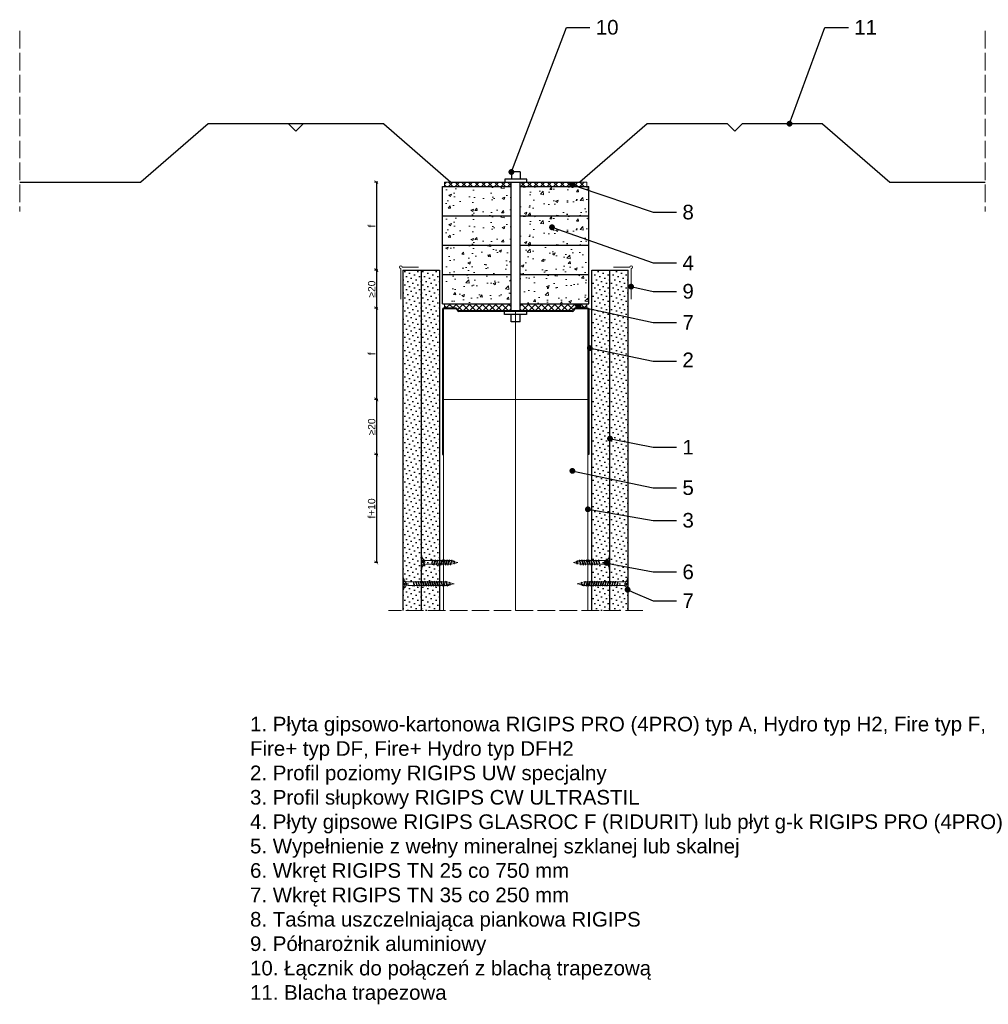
# Model space of a CAD drawing. Header units: millimetres. Extents: x 274 to 1719, y 2975 to 3712.
# Tile 5 of 5: x 1057 to 1719, y 3025 to 3698. Entities that reach past the tile are written whole.
import ezdxf
from ezdxf import colors
from ezdxf.entities.mleader import LeaderData, LeaderLine
from ezdxf.math import Vec2, Vec3

# ---------------------------------------------------------------- set-up
doc = ezdxf.new("R2010")
doc.units = ezdxf.units.MM
doc.linetypes.add('ACAD_ISO02W100', pattern=[15, 12, -3])
for name, color, linetype, lineweight in [('_ISOVER WELNA', 7, 'BATTING', 9), ('_RIGIPS AKCESORIA', 7, 'Continuous', 18), ('_RIGIPS G-K', 7, 'Continuous', 25), ('_RIGIPS PROFIL', 7, 'Continuous', 18), ('KRESKOWANIE', 7, 'Continuous', 9), ('OPISY', 7, 'Continuous', 9), ('PRZERYWANA', 7, 'ACAD_ISO02W100', 9), ('WYMIARY', 7, 'Continuous', 25)]:
    doc.layers.add(name, color=color, linetype=linetype, lineweight=lineweight)
doc.styles.get("Standard").update_dxf_attribs({"font": 'arial.ttf'})
doc.linetypes.add('BATTING', pattern='A,0.00254,-2.54,[134,ltypeshp.shx,S=2.54,R=0,X=-2.54,Y=0],-5.08,[134,ltypeshp.shx,S=2.54,R=180,X=2.54,Y=0],-2.54', length=10.16254)
doc.dimstyles.new('ISO-25', dxfattribs={"dimtxt": 5, "dimasz": 2.5, "dimexe": 1.25, "dimexo": 0.625, "dimtad": 1, "dimtxsty": 'Standard', "dimblk": 'ARCHTICK', "dimcen": 2.5, "dimadec": 0, "dimazin": 0, "dimtfac": 1, "dimtmove": 0, "dimatfit": 3, "dimfxl": 1, "dimfxlon": 1, "dimarcsym": 0})

# ---------------------------------------------------------------- blocks, each defined once
blk = doc.blocks.new('TN 25')
at = {"layer": '_RIGIPS AKCESORIA'}
for p, q in [((0, -0.84), (0, 7.16)), ((0, 7.16), (0.46, 7.16)), ((0.46, 7.16), (0.46, 4.78)), ((0.46, 4.78), (0, 4.78)), ((0, 3.5), (1.77, 3.5)), ((0, 2.83), (1.77, 2.83)), ((0.46, 1.64), (0, 1.64)), ((0.46, -0.84), (0.46, 1.64)), ((1.77, 3.5), (1.77, 4.2)), ((1.77, 2.83), (1.77, 2.18)), ((3.02, 4.46), (8.47, 4.46)), ((7.49, 2.01), (3.55, 2.01)), ((7.12, 4.46), (7.12, 3.18)), ((8.03, 2.01), (7.12, 4.46)), ((7.12, 3.18), (7.65, 1.53)), ((7.65, 1.53), (8.03, 2.01)), ((9.41, 2.01), (8.03, 2.01)), ((8.47, 4.46), (8.79, 5)), ((9.61, 1.51), (8.47, 4.46)), ((8.79, 5), (9.93, 2.01)), ((9, 4.46), (10.1, 4.46)), ((9.93, 2.01), (9.61, 1.51)), ((11.04, 2.01), (9.93, 2.01)), ((10.1, 4.46), (10.41, 5)), ((11.23, 1.51), (10.1, 4.46)), ((10.41, 5), (11.56, 2.01)), ((10.62, 4.46), (11.67, 4.46)), ((11.56, 2.01), (11.23, 1.51)), ((12.61, 2.01), (11.56, 2.01)), ((11.67, 4.46), (11.99, 5)), ((12.81, 1.51), (11.67, 4.46)), ((11.99, 5), (13.14, 2.01)), ((12.2, 4.46), (13.21, 4.46)), ((13.14, 2.01), (12.81, 1.51)), ((14.15, 2.01), (13.14, 2.01)), ((13.21, 4.46), (13.52, 5)), ((14.34, 1.51), (13.21, 4.46)), ((13.52, 5), (14.67, 2.01)), ((13.73, 4.46), (14.8, 4.46)), ((14.67, 2.01), (14.34, 1.51)), ((15.74, 2.01), (14.67, 2.01)), ((14.8, 4.46), (15.12, 5)), ((15.94, 1.51), (14.8, 4.46)), ((15.12, 5), (16.26, 2.01)), ((15.33, 4.46), (16.42, 4.46)), ((16.26, 2.01), (15.94, 1.51)), ((17.36, 2.01), (16.26, 2.01)), ((16.42, 4.46), (16.73, 5)), ((17.55, 1.51), (16.42, 4.46)), ((16.73, 5), (17.88, 2.01)), ((16.94, 4.46), (17.99, 4.46)), ((17.88, 2.01), (17.55, 1.51)), ((18.93, 2.01), (17.88, 2.01)), ((17.99, 4.46), (18.31, 5)), ((19.13, 1.51), (17.99, 4.46)), ((18.31, 5), (19.45, 2.01)), ((18.52, 4.46), (19.68, 4.46)), ((19.45, 2.01), (19.13, 1.51)), ((19.45, 2.01), (20.62, 2.01)), ((19.68, 4.46), (20, 5)), ((20.82, 1.51), (19.68, 4.46)), ((20, 5), (21.14, 2.01)), ((20.21, 4.46), (20.7, 4.46)), ((20.7, 4.46), (22.28, 3.98)), ((21.14, 2.01), (20.82, 1.51)), ((21.14, 2.01), (21.81, 2.12)), ((21.85, 1.83), (21.67, 3.28)), ((21.67, 3.28), (22.14, 2.4)), ((22.14, 2.4), (21.85, 1.83)), ((22.7, 2.36), (22.14, 2.4)), ((22.28, 3.98), (22.56, 4.37)), ((22.7, 2.36), (22.28, 3.98)), ((22.56, 4.37), (23.03, 2.71)), ((23.03, 2.71), (22.7, 2.36)), ((22.71, 3.85), (25, 3.24)), ((25, 3.24), (23.03, 2.71)), ((0, -0.84), (0.46, -0.84))]:
    blk.add_line(p, q, dxfattribs=at)
for centre, major_axis, ratio, start_param, end_param in [((3.09, 7.67), (0.17, 3.2), 0.826134, 1.773653, 3.180586), ((-0.04, 0.9), (0, 3.93), 0.848176, -0.720942, -0.151112), ((3.37, -1.57), (0.28, 3.57), 0.832181, 0.035984, 1.430787), ((-2.73, 15.91), (0, 14.76), 0.848176, 3.399396, 3.475072), ((0.59, 4.62), (0, 2.81), 0.848176, 3.475072, 3.862535), ((1.66, 3.18), (0, 0.895), 0.848176, -1.552777, -0.720942), ((1.66, 3.18), (0, 0.895), 0.848176, 3.862535, 4.730408)]:
    blk.add_ellipse(centre, major_axis=major_axis, ratio=ratio, start_param=start_param, end_param=end_param, dxfattribs=at)
blk = doc.blocks.new('_Dot')
at = {"color": 0, "linetype": 'ByBlock', "lineweight": -2}
blk.add_line((-0.5, 0), (-1, 0), dxfattribs=at)
at = {"color": 0, "linetype": 'ByBlock', "const_width": 0.5}
blk.add_lwpolyline([(-0.25, 0, 1), (0.25, 0, 1)], format="xyb", close=True, dxfattribs=at)
blk = doc.blocks.new('_ArchTick')
at = {"color": 0, "linetype": 'ByBlock', "const_width": 0.15}
blk.add_lwpolyline([(-0.5, -0.5), (0.5, 0.5)], dxfattribs=at)
blk = doc.blocks.new('*D32')
at = {"layer": 'Defpoints', "color": 0, "transparency": 16777216}
for p in [(1346.31, 3587.07), (1301.1, 3527.07), (1344.31, 3527.07)]:
    blk.add_point(p, dxfattribs=at)
at = {"layer": 'WYMIARY', "color": 0, "lineweight": -2, "transparency": 16777216}
for p, q in [((1302.1, 3587.07), (1299.85, 3587.07)), ((1301.1, 3587.07), (1301.1, 3527.07)), ((1302.1, 3527.07), (1299.85, 3527.07))]:
    blk.add_line(p, q, dxfattribs=at)
at = {"layer": 'WYMIARY', "color": 0, "lineweight": -2, "transparency": 16777216, "xscale": 2.5, "yscale": 2.5, "zscale": 2.5}
for p, rotation in [((1301.1, 3587.07), 90), ((1301.1, 3527.07), 270)]:
    blk.add_blockref('_ArchTick', p, dxfattribs=dict(at, rotation=rotation))
at = {"layer": 'WYMIARY', "color": 0, "transparency": 16777216, "insert": (1297.94, 3557.07), "char_height": 5, "attachment_point": 5, "rotation": 90}
blk.add_mtext('f', dxfattribs=at)
blk = doc.blocks.new('*D33')
at = {"layer": 'Defpoints', "color": 0, "transparency": 16777216}
for p in [(1344.91, 3527.07), (1301.1, 3501.07), (1347.11, 3501.07)]:
    blk.add_point(p, dxfattribs=at)
at = {"layer": 'WYMIARY', "color": 0, "lineweight": -2, "transparency": 16777216}
for p, q in [((1302.1, 3527.07), (1299.85, 3527.07)), ((1301.1, 3527.07), (1301.1, 3501.07)), ((1302.1, 3501.07), (1299.85, 3501.07))]:
    blk.add_line(p, q, dxfattribs=at)
at = {"layer": 'WYMIARY', "color": 0, "lineweight": -2, "transparency": 16777216, "xscale": 2.5, "yscale": 2.5, "zscale": 2.5}
for p, rotation in [((1301.1, 3527.07), 90), ((1301.1, 3501.07), 270)]:
    blk.add_blockref('_ArchTick', p, dxfattribs=dict(at, rotation=rotation))
at = {"layer": 'WYMIARY', "color": 0, "transparency": 16777216, "insert": (1297.93, 3514.07), "char_height": 5, "attachment_point": 5, "rotation": 90}
blk.add_mtext('≥20', dxfattribs=at)
blk = doc.blocks.new('*D34')
at = {"layer": 'Defpoints', "color": 0, "transparency": 16777216}
for p in [(1346.91, 3401.07), (1301.1, 3327.28), (1356.81, 3327.28)]:
    blk.add_point(p, dxfattribs=at)
at = {"layer": 'WYMIARY', "color": 0, "lineweight": -2, "transparency": 16777216}
for p, q in [((1302.1, 3401.07), (1299.85, 3401.07)), ((1301.1, 3401.07), (1301.1, 3327.28)), ((1302.1, 3327.28), (1299.85, 3327.28))]:
    blk.add_line(p, q, dxfattribs=at)
at = {"layer": 'WYMIARY', "color": 0, "lineweight": -2, "transparency": 16777216, "xscale": 2.5, "yscale": 2.5, "zscale": 2.5}
for p, rotation in [((1301.1, 3401.07), 90), ((1301.1, 3327.28), 270)]:
    blk.add_blockref('_ArchTick', p, dxfattribs=dict(at, rotation=rotation))
at = {"layer": 'WYMIARY', "color": 0, "transparency": 16777216, "insert": (1297.89, 3364.18), "char_height": 5, "attachment_point": 5, "rotation": 90}
blk.add_mtext('f+10', dxfattribs=at)
blk = doc.blocks.new('*D35')
at = {"layer": 'Defpoints', "color": 0, "transparency": 16777216}
for p in [(1346.31, 3501.07), (1301.1, 3438.72), (1346.91, 3438.72)]:
    blk.add_point(p, dxfattribs=at)
at = {"layer": 'WYMIARY', "color": 0, "lineweight": -2, "transparency": 16777216}
for p, q in [((1302.1, 3501.07), (1299.85, 3501.07)), ((1301.1, 3501.07), (1301.1, 3438.72)), ((1302.1, 3438.72), (1299.85, 3438.72))]:
    blk.add_line(p, q, dxfattribs=at)
at = {"layer": 'WYMIARY', "color": 0, "lineweight": -2, "transparency": 16777216, "xscale": 2.5, "yscale": 2.5, "zscale": 2.5}
for p, rotation in [((1301.1, 3501.07), 90), ((1301.1, 3438.72), 270)]:
    blk.add_blockref('_ArchTick', p, dxfattribs=dict(at, rotation=rotation))
at = {"layer": 'WYMIARY', "color": 0, "transparency": 16777216, "insert": (1297.94, 3469.89), "char_height": 5, "attachment_point": 5, "rotation": 90}
blk.add_mtext('f', dxfattribs=at)
blk = doc.blocks.new('*D36')
at = {"layer": 'Defpoints', "color": 0, "transparency": 16777216}
for p in [(1344.91, 3438.72), (1301.1, 3401.07), (1346.59, 3401.07)]:
    blk.add_point(p, dxfattribs=at)
at = {"layer": 'WYMIARY', "color": 0, "lineweight": -2, "transparency": 16777216}
for p, q in [((1302.1, 3438.72), (1299.85, 3438.72)), ((1301.1, 3438.72), (1301.1, 3401.07)), ((1302.1, 3401.07), (1299.85, 3401.07))]:
    blk.add_line(p, q, dxfattribs=at)
at = {"layer": 'WYMIARY', "color": 0, "lineweight": -2, "transparency": 16777216, "xscale": 2.5, "yscale": 2.5, "zscale": 2.5}
for p, rotation in [((1301.1, 3438.72), 90), ((1301.1, 3401.07), 270)]:
    blk.add_blockref('_ArchTick', p, dxfattribs=dict(at, rotation=rotation))
at = {"layer": 'WYMIARY', "color": 0, "transparency": 16777216, "insert": (1297.93, 3419.89), "char_height": 5, "attachment_point": 5, "rotation": 90}
blk.add_mtext('≥20', dxfattribs=at)
blk = doc.blocks.new('polnaroznik')
at = {"layer": '_RIGIPS AKCESORIA'}
for p, q in [((429.5, 44.15), (429.5, 55.15)), ((430.5, 56.15), (451.5, 56.15))]:
    blk.add_line(p, q, dxfattribs=at)
blk.add_arc((429.5, 56.15), 1, 0, 270, dxfattribs=at)
blk = doc.blocks.new('TN 35')
at = {"layer": '_RIGIPS AKCESORIA'}
for p, q in [((0, -0.84), (0, 7.16)), ((0, 7.16), (0.46, 7.16)), ((0.46, 7.16), (0.46, 4.78)), ((0.46, 4.78), (0, 4.78)), ((0, 3.5), (1.77, 3.5)), ((0, 2.83), (1.77, 2.83)), ((0.46, 1.64), (0, 1.64)), ((0.46, -0.84), (0.46, 1.64)), ((1.77, 3.5), (1.77, 4.2)), ((1.77, 2.83), (1.77, 2.18)), ((3.02, 4.46), (8.47, 4.46)), ((7.49, 2.01), (3.55, 2.01)), ((7.12, 4.46), (7.12, 3.18)), ((8.03, 2.01), (7.12, 4.46)), ((7.12, 3.18), (7.65, 1.53)), ((7.65, 1.53), (8.03, 2.01)), ((9.41, 2.01), (8.03, 2.01)), ((8.47, 4.46), (8.79, 5)), ((9.61, 1.51), (8.47, 4.46)), ((8.79, 5), (9.93, 2.01)), ((9, 4.46), (10.1, 4.46)), ((9.93, 2.01), (9.61, 1.51)), ((11.04, 2.01), (9.93, 2.01)), ((10.1, 4.46), (10.41, 5)), ((11.23, 1.51), (10.1, 4.46)), ((10.41, 5), (11.56, 2.01)), ((10.62, 4.46), (11.67, 4.46)), ((11.56, 2.01), (11.23, 1.51)), ((12.61, 2.01), (11.56, 2.01)), ((11.67, 4.46), (11.99, 5)), ((12.81, 1.51), (11.67, 4.46)), ((11.99, 5), (13.14, 2.01)), ((12.2, 4.46), (13.21, 4.46)), ((13.14, 2.01), (12.81, 1.51)), ((14.15, 2.01), (13.14, 2.01)), ((13.21, 4.46), (13.52, 5)), ((14.34, 1.51), (13.21, 4.46)), ((13.52, 5), (14.67, 2.01)), ((13.73, 4.46), (14.8, 4.46)), ((14.67, 2.01), (14.34, 1.51)), ((15.74, 2.01), (14.67, 2.01)), ((14.8, 4.46), (15.12, 5)), ((15.94, 1.51), (14.8, 4.46)), ((15.12, 5), (16.26, 2.01)), ((15.33, 4.46), (16.42, 4.46)), ((16.26, 2.01), (15.94, 1.51)), ((17.36, 2.01), (16.26, 2.01)), ((16.42, 4.46), (16.73, 5)), ((17.55, 1.51), (16.42, 4.46)), ((16.73, 5), (17.88, 2.01)), ((16.94, 4.46), (17.99, 4.46)), ((17.88, 2.01), (17.55, 1.51)), ((18.93, 2.01), (17.84, 2.01)), ((17.99, 4.46), (18.31, 5)), ((19.13, 1.51), (17.99, 4.46)), ((18.31, 5), (19.45, 2.01)), ((18.52, 4.46), (19.57, 4.46)), ((19.45, 2.01), (19.13, 1.51)), ((20.51, 2.01), (19.41, 2.01)), ((19.57, 4.46), (19.88, 5)), ((20.7, 1.51), (19.57, 4.46)), ((19.88, 5), (21.03, 2.01)), ((20.09, 4.46), (21.14, 4.46)), ((21.03, 2.01), (20.7, 1.51)), ((22.08, 2.01), (20.99, 2.01)), ((21.14, 4.46), (21.46, 5)), ((22.28, 1.51), (21.14, 4.46)), ((21.46, 5), (22.6, 2.01)), ((21.67, 4.46), (22.72, 4.46)), ((22.6, 2.01), (22.28, 1.51)), ((23.66, 2.01), (22.56, 2.01)), ((22.72, 4.46), (23.03, 5)), ((23.85, 1.51), (22.72, 4.46)), ((23.03, 5), (24.18, 2.01)), ((23.24, 4.46), (24.29, 4.46)), ((24.18, 2.01), (23.85, 1.51)), ((25.23, 2.01), (24.14, 2.01)), ((24.29, 4.46), (24.61, 5)), ((25.43, 1.51), (24.29, 4.46)), ((24.61, 5), (25.75, 2.01)), ((24.81, 4.46), (25.87, 4.46)), ((25.75, 2.01), (25.43, 1.51)), ((26.81, 2.01), (25.71, 2.01)), ((25.87, 4.46), (26.18, 5)), ((27, 1.51), (25.87, 4.46)), ((26.18, 5), (27.33, 2.01)), ((26.39, 4.46), (27.44, 4.46)), ((27.33, 2.01), (27, 1.51)), ((28.38, 2.01), (27.33, 2.01)), ((27.44, 4.46), (27.76, 5)), ((28.58, 1.51), (27.44, 4.46)), ((27.76, 5), (28.9, 2.01)), ((27.96, 4.46), (29.13, 4.46)), ((28.9, 2.01), (28.58, 1.51)), ((28.9, 2.01), (30.07, 2.01)), ((29.13, 4.46), (29.45, 5)), ((30.27, 1.51), (29.13, 4.46)), ((29.45, 5), (30.59, 2.01)), ((29.65, 4.46), (30.15, 4.46)), ((30.15, 4.46), (31.73, 3.98)), ((30.59, 2.01), (30.27, 1.51)), ((30.59, 2.01), (31.26, 2.12)), ((31.3, 1.83), (31.12, 3.28)), ((31.12, 3.28), (31.59, 2.4)), ((31.59, 2.4), (31.3, 1.83)), ((32.15, 2.36), (31.59, 2.4)), ((31.73, 3.98), (32.01, 4.37)), ((32.15, 2.36), (31.73, 3.98)), ((32.01, 4.37), (32.48, 2.71)), ((32.48, 2.71), (32.15, 2.36)), ((32.16, 3.85), (35, 3.24)), ((35, 3.24), (32.48, 2.71)), ((0, -0.84), (0.46, -0.84))]:
    blk.add_line(p, q, dxfattribs=at)
for centre, major_axis, ratio, start_param, end_param in [((3.09, 7.67), (0.17, 3.2), 0.826134, 1.773653, 3.180586), ((-0.04, 0.9), (0, 3.93), 0.848176, -0.720942, -0.151112), ((3.37, -1.57), (0.28, 3.57), 0.832181, 0.035984, 1.430787), ((-2.73, 15.91), (0, 14.76), 0.848176, 3.399396, 3.475072), ((0.59, 4.62), (0, 2.81), 0.848176, 3.475072, 3.862535), ((1.66, 3.18), (0, 0.895), 0.848176, -1.552777, -0.720942), ((1.66, 3.18), (0, 0.895), 0.848176, 3.862535, 4.730408)]:
    blk.add_ellipse(centre, major_axis=major_axis, ratio=ratio, start_param=start_param, end_param=end_param, dxfattribs=at)

msp = doc.modelspace()

# ---------------------------------------------------------------- hatches: boundary and pattern name
at = {"layer": '_RIGIPS G-K'}
h = msp.add_hatch(dxfattribs=at)
h.set_pattern_fill('DOTS', color=256, scale=2, angle=225, style=0)
h.set_pattern_definition([(225, (-1546.463, 2518.0016), (1.122532, -3.367596), [0, -3.175])])
h.paths.add_polyline_path([(1331.812, 3527.069), (1319.312, 3527.069), (1319.312, 3294.366), (1331.812, 3294.366)])
h = msp.add_hatch(dxfattribs=at)
h.set_pattern_fill('DOTS', color=256, scale=2, angle=225, style=0)
h.set_pattern_definition([(225, (-1533.963, 2518.0016), (1.122532, -3.367596), [0, -3.175])])
h.paths.add_polyline_path([(1344.312, 3527.069), (1331.812, 3527.069), (1331.812, 3294.366), (1344.312, 3294.366)])
h = msp.add_hatch(dxfattribs=at)
h.set_pattern_fill('DOTS', color=256, scale=2, angle=225, style=0)
h.set_pattern_definition([(225, (-1530.963, 2518.0016), (1.122532, -3.367596), [0, -3.175])])
h.paths.add_polyline_path([(1460.812, 3527.069), (1448.312, 3527.069), (1448.312, 3294.366), (1460.812, 3294.366)])
h = msp.add_hatch(dxfattribs=at)
h.set_pattern_fill('DOTS', color=256, scale=2, angle=225, style=0)
h.set_pattern_definition([(225, (-1518.463, 2518.0016), (1.122532, -3.367596), [0, -3.175])])
h.paths.add_polyline_path([(1473.312, 3527.069), (1460.812, 3527.069), (1460.812, 3294.366), (1473.312, 3294.366)])
at = {"layer": 'KRESKOWANIE'}
h = msp.add_hatch(dxfattribs=at)
h.set_pattern_fill('ANSI37', color=256, angle=270, style=0)
h.set_pattern_definition([(315, (-1193.963, 2269.9406), (2.245064, 2.245064), []), (45, (-1193.963, 2269.9406), (-2.245064, 2.245064), [])])
h.paths.add_polyline_path([(1399.312, 3587.069), (1399.312, 3584.069), (1444.912, 3584.069), (1444.912, 3587.069)])
h.paths.add_polyline_path([(1393.312, 3584.069), (1393.312, 3587.069), (1347.712, 3587.069), (1347.712, 3584.069)])
h = msp.add_hatch(dxfattribs=at)
h.set_pattern_fill('AR-CONC', color=256, scale=0.1, style=0)
h.set_pattern_definition([(50, (-1532.463, 2581.002), (18.21847, -1.59391), [1.905, -20.955]), (355, (-1532.463, 2581.002), (-3.52434, 19.10568), [1.524, -16.76406]), (100.45144, (-1530.945, 2580.869), (14.69412, 17.51178), [1.619, -17.80902]), (46.1842, (-1532.463, 2586.082), (27.1079, -4.20423), [2.8575, -31.4325]), (96.6356, (-1530.204, 2585.73), (23.74041, 24.74261), [2.4285, -26.71356]), (351.1842, (-1532.463, 2586.082), (23.74041, 24.7426), [2.286, -25.14597]), (21, (-1529.923, 2584.812), (15.16144, -10.22652), [1.905, -20.955]), (326, (-1529.923, 2584.812), (6.1802, 18.4188), [1.524, -16.764]), (71.45144, (-1528.66, 2583.96), (21.34164, 8.19228), [1.619, -17.80899]), (37.5, (-1532.463, 2581.0016), (0.30886, 8.455504), [0, -16.5608, 0, -17.018, 0, -16.8275]), (7.5, (-1532.463, 2581.002), (6.681966, 10.018057), [0, -9.7028, 0, -16.1798, 0, -6.4135]), (327.5, (-1538.127, 2581.0016), (13.55906, -0.572874), [0, -6.35, 0, -19.812, 0, -26.289]), (317.5, (-1540.667, 2581.002), (14.81292, 2.54265), [0, -8.255, 0, -13.1572, 0, -18.669])])
h.paths.add_polyline_path([(1393.312, 3564.069), (1393.312, 3584.069), (1346.312, 3584.069), (1346.312, 3564.069)])
h.paths.add_polyline_path([(1399.312, 3584.069), (1399.312, 3564.069), (1446.312, 3564.069), (1446.312, 3584.069)])
h = msp.add_hatch(dxfattribs=at)
h.set_pattern_fill('AR-CONC', color=256, scale=0.1, style=0)
h.set_pattern_definition([(50, (-1532.463, 2561.002), (18.21847, -1.59391), [1.905, -20.955]), (355, (-1532.463, 2561.002), (-3.52434, 19.10568), [1.524, -16.76406]), (100.45144, (-1530.945, 2560.869), (14.69412, 17.51178), [1.619, -17.80902]), (46.1842, (-1532.463, 2566.082), (27.1079, -4.20423), [2.8575, -31.4325]), (96.6356, (-1530.204, 2565.73), (23.74041, 24.74261), [2.4285, -26.71356]), (351.1842, (-1532.463, 2566.082), (23.74041, 24.7426), [2.286, -25.14597]), (21, (-1529.923, 2564.812), (15.16144, -10.22652), [1.905, -20.955]), (326, (-1529.923, 2564.812), (6.1802, 18.4188), [1.524, -16.764]), (71.45144, (-1528.66, 2563.96), (21.34164, 8.19228), [1.619, -17.80899]), (37.5, (-1532.463, 2561.0016), (0.30886, 8.455504), [0, -16.5608, 0, -17.018, 0, -16.8275]), (7.5, (-1532.463, 2561.002), (6.681966, 10.018057), [0, -9.7028, 0, -16.1798, 0, -6.4135]), (327.5, (-1538.127, 2561.0016), (13.55906, -0.572874), [0, -6.35, 0, -19.812, 0, -26.289]), (317.5, (-1540.667, 2561.002), (14.81292, 2.54265), [0, -8.255, 0, -13.1572, 0, -18.669])])
h.paths.add_polyline_path([(1393.312, 3544.069), (1393.312, 3564.069), (1346.312, 3564.069), (1346.312, 3544.069)])
h.paths.add_polyline_path([(1399.312, 3564.069), (1399.312, 3544.069), (1446.312, 3544.069), (1446.312, 3564.069)])
h = msp.add_hatch(dxfattribs=at)
h.set_pattern_fill('AR-CONC', color=256, scale=0.1, style=0)
h.set_pattern_definition([(50, (-1941.168, 2773.951), (18.21847, -1.59391), [1.905, -20.955]), (355, (-1941.168, 2773.951), (-3.52434, 19.10568), [1.524, -16.76406]), (100.45144, (-1939.65, 2773.818), (14.694125, 17.511775), [1.619, -17.80902]), (46.1842, (-1941.168, 2779.031), (27.1079, -4.20423), [2.8575, -31.4325]), (96.6356, (-1938.91, 2778.68), (23.74041, 24.74261), [2.4285, -26.71356]), (351.18415, (-1941.168, 2779.03), (23.74041, 24.74261), [2.286, -25.14597]), (21, (-1938.628, 2777.761), (15.16144, -10.22652), [1.905, -20.955]), (326, (-1938.628, 2777.761), (6.1802, 18.4188), [1.524, -16.764]), (71.45144, (-1937.365, 2776.909), (21.34164, 8.19228), [1.619, -17.80899]), (37.5, (-1941.168, 2773.951), (0.30886, 8.455504), [0, -16.5608, 0, -17.018, 0, -16.8275]), (7.5, (-1941.168, 2773.951), (6.681966, 10.018057), [0, -9.7028, 0, -16.1798, 0, -6.4135]), (327.5, (-1946.8323, 2773.951), (13.55906, -0.572874), [0, -6.35, 0, -19.812, 0, -26.289]), (317.5, (-1949.372, 2773.951), (14.81292, 2.54265), [0, -8.255, 0, -13.1572, 0, -18.669])])
h.paths.add_polyline_path([(1399.312, 3544.069), (1399.312, 3524.069), (1446.312, 3524.069), (1446.312, 3544.069)])
h.paths.add_polyline_path([(1393.312, 3524.069), (1393.312, 3544.069), (1346.312, 3544.069), (1346.312, 3524.069)])
h = msp.add_hatch(dxfattribs=at)
h.set_pattern_fill('AR-CONC', color=256, scale=0.1, style=0)
h.set_pattern_definition([(50, (-1532.463, 2541.002), (18.21847, -1.59391), [1.905, -20.955]), (355, (-1532.463, 2541.002), (-3.52434, 19.10568), [1.524, -16.76406]), (100.45144, (-1530.945, 2540.869), (14.69412, 17.51178), [1.619, -17.80902]), (46.1842, (-1532.463, 2546.082), (27.1079, -4.20423), [2.8575, -31.4325]), (96.6356, (-1530.204, 2545.73), (23.74041, 24.74261), [2.4285, -26.71356]), (351.1842, (-1532.463, 2546.082), (23.74041, 24.7426), [2.286, -25.14597]), (21, (-1529.923, 2544.812), (15.16144, -10.22652), [1.905, -20.955]), (326, (-1529.923, 2544.812), (6.1802, 18.4188), [1.524, -16.764]), (71.45144, (-1528.66, 2543.96), (21.34164, 8.19228), [1.619, -17.80899]), (37.5, (-1532.463, 2541.0016), (0.30886, 8.455504), [0, -16.5608, 0, -17.018, 0, -16.8275]), (7.5, (-1532.463, 2541.002), (6.681966, 10.018057), [0, -9.7028, 0, -16.1798, 0, -6.4135]), (327.5, (-1538.127, 2541.0016), (13.55906, -0.572874), [0, -6.35, 0, -19.812, 0, -26.289]), (317.5, (-1540.667, 2541.002), (14.81292, 2.54265), [0, -8.255, 0, -13.1572, 0, -18.669])])
h.paths.add_polyline_path([(1399.312, 3524.069), (1399.312, 3504.069), (1446.312, 3504.069), (1446.312, 3524.069)])
h.paths.add_polyline_path([(1393.312, 3504.069), (1393.312, 3524.069), (1346.312, 3524.069), (1346.312, 3504.069)])
msp.add_hatch(color=256, dxfattribs=at).paths.add_polyline_path([(1436.053, 3499.282), (1436.382, 3499.957, -0.2869508), (1437.281, 3500.519), (1445.512, 3500.519, -0.4142136), (1445.762, 3500.269), (1445.762, 3401.069), (1446.312, 3401.069), (1446.312, 3500.269, 0.4142136), (1445.512, 3501.069), (1436.937, 3501.069, 0.2869508), (1436.038, 3500.507), (1435.709, 3499.832, -0.2869508), (1434.81, 3499.269), (1357.814, 3499.269, -0.2869508), (1356.914, 3499.832), (1356.586, 3500.507, 0.2869508), (1355.686, 3501.069), (1347.112, 3501.069, 0.4142136), (1346.312, 3500.269), (1346.312, 3401.069), (1346.862, 3401.069), (1346.862, 3500.269, -0.4142136), (1347.112, 3500.519), (1355.343, 3500.519, -0.2869508), (1356.242, 3499.957), (1356.57, 3499.282, 0.2869508), (1357.47, 3498.719), (1435.154, 3498.719, 0.2869508)])
h = msp.add_hatch(dxfattribs=at)
h.set_pattern_fill('ANSI37', color=256, angle=270, style=0)
h.set_pattern_definition([(315, (3347.0868, 4938.198), (2.245064, 2.245064), []), (45, (3347.0868, 4938.198), (-2.245064, 2.245064), [])])
edge = h.paths.add_edge_path()
edge.add_line((1393.312, 3499.269), (1393.312, 3504.069))
edge.add_line((1393.312, 3504.069), (1347.712, 3504.069))
edge.add_line((1347.712, 3504.069), (1347.712, 3501.069))
edge.add_line((1347.712, 3501.069), (1355.686, 3501.069))
edge.add_arc((1355.686, 3500.069), 1, 25.956506, 90, ccw=False)
edge.add_line((1356.586, 3500.507), (1356.914, 3499.832))
edge.add_arc((1357.814, 3500.269), 1, 205.956506, 270)
edge.add_line((1357.814, 3499.269), (1393.312, 3499.269))
edge = h.paths.add_edge_path()
edge.add_line((1399.312, 3504.069), (1399.312, 3499.269))
edge.add_line((1399.312, 3499.269), (1434.81, 3499.269))
edge.add_arc((1434.81, 3500.269), 1, 270, 334.043494)
edge.add_line((1435.709, 3499.832), (1436.038, 3500.507))
edge.add_arc((1436.937, 3500.069), 1, 90, 154.043494, ccw=False)
edge.add_line((1436.937, 3501.069), (1444.912, 3501.069))
edge.add_line((1444.912, 3501.069), (1444.912, 3504.069))
edge.add_line((1444.912, 3504.069), (1399.312, 3504.069))

# ---------------------------------------------------------------- linework, layer by layer
for p, q in [((1186.132, 3627.069), (1140.132, 3587.069)), ((1241.132, 3627.069), (1186.132, 3627.069)), ((1272.635, 3627.069), (1237.635, 3627.069)), ((1246.132, 3622.069), (1241.132, 3627.069)), ((1246.132, 3622.069), (1251.132, 3627.069)), ((1306.132, 3627.069), (1251.132, 3627.069)), ((1306.132, 3627.069), (1352.132, 3587.069)), ((1486.132, 3627.069), (1440.132, 3587.069)), ((1541.132, 3627.069), (1486.132, 3627.069)), ((1546.132, 3622.069), (1541.132, 3627.069)), ((1546.132, 3622.069), (1551.132, 3627.069)), ((1606.132, 3627.069), (1551.132, 3627.069)), ((1606.132, 3627.069), (1652.132, 3587.069)), ((1393.398, 3594.069), (1393.398, 3589.069)), ((1399.398, 3594.069), (1393.398, 3594.069)), ((1399.398, 3594.069), (1399.398, 3589.069)), ((1057.309, 3587.069), (1140.132, 3587.069)), ((1352.132, 3587.069), (1440.132, 3587.069)), ((1403.898, 3589.069), (1388.898, 3589.069)), ((1388.898, 3589.069), (1388.898, 3587.069)), ((1393.312, 3499.269), (1393.312, 3587.069)), ((1399.312, 3499.269), (1399.312, 3587.069)), ((1403.898, 3587.069), (1403.898, 3589.069)), ((1652.132, 3587.069), (1717.309, 3587.069)), ((1346.312, 3500.269), (1346.312, 3401.069)), ((1346.862, 3500.269), (1346.862, 3401.069)), ((1355.686, 3501.069), (1347.112, 3501.069)), ((1355.343, 3500.519), (1347.112, 3500.519)), ((1356.242, 3499.957), (1356.57, 3499.282)), ((1356.586, 3500.507), (1356.914, 3499.832)), ((1435.154, 3498.719), (1357.47, 3498.719)), ((1434.81, 3499.269), (1357.814, 3499.269)), ((1388.812, 3496.719), (1388.812, 3498.719)), ((1403.812, 3498.719), (1388.812, 3498.719)), ((1403.812, 3498.719), (1403.812, 3496.719)), ((1436.038, 3500.507), (1435.709, 3499.832)), ((1436.382, 3499.957), (1436.053, 3499.282)), ((1445.512, 3501.069), (1436.937, 3501.069)), ((1445.512, 3500.519), (1437.281, 3500.519)), ((1445.762, 3500.269), (1445.762, 3401.069)), ((1446.312, 3500.269), (1446.312, 3401.069)), ((1403.812, 3496.719), (1388.812, 3496.719)), ((1393.312, 3491.719), (1393.312, 3496.719)), ((1399.312, 3491.719), (1393.312, 3491.719)), ((1399.312, 3491.719), (1399.312, 3496.719)), ((1346.312, 3401.069), (1346.862, 3401.069)), ((1446.312, 3401.069), (1445.762, 3401.069))]:
    msp.add_line(p, q)
for centre, radius, start, end in [((1347.112, 3500.269), 0.8, 90, 180), ((1347.112, 3500.269), 0.25, 90, 180), ((1355.343, 3499.519), 1, 25.956506, 90), ((1355.686, 3500.069), 1, 25.956506, 90), ((1357.47, 3499.719), 1, 205.956506, 270), ((1357.814, 3500.269), 1, 205.956506, 270), ((1434.81, 3500.269), 1, 270, 334.043494), ((1435.154, 3499.719), 1, 270, 334.043494), ((1436.937, 3500.069), 1, 90, 154.043494), ((1437.281, 3499.519), 1, 90, 154.043494), ((1445.512, 3500.269), 0.8, 0, 90), ((1445.512, 3500.269), 0.25, 0, 90)]:
    msp.add_arc(centre, radius, start, end)
at = {"layer": '_ISOVER WELNA', "ltscale": 1.2}
msp.add_line((1396.312, 3294.366), (1396.312, 3498.719), dxfattribs=at)
at = {"layer": '_RIGIPS G-K'}
for p, q in [((1346.312, 3504.069), (1346.312, 3584.069)), ((1346.312, 3584.069), (1393.312, 3584.069)), ((1399.312, 3584.069), (1446.312, 3584.069)), ((1446.312, 3504.069), (1446.312, 3584.069)), ((1346.312, 3564.069), (1393.312, 3564.069)), ((1399.312, 3564.069), (1446.312, 3564.069)), ((1346.312, 3544.069), (1393.312, 3544.069)), ((1399.312, 3544.069), (1446.312, 3544.069)), ((1319.312, 3527.069), (1319.312, 3294.366)), ((1319.312, 3527.069), (1331.812, 3527.069)), ((1331.812, 3527.069), (1331.812, 3294.366)), ((1331.812, 3527.069), (1344.312, 3527.069)), ((1331.812, 3527.069), (1331.812, 3294.366)), ((1344.312, 3527.069), (1344.312, 3294.366)), ((1448.312, 3294.366), (1448.312, 3527.069)), ((1448.312, 3527.069), (1460.812, 3527.069)), ((1460.812, 3294.366), (1460.812, 3527.069)), ((1460.812, 3527.069), (1473.312, 3527.069)), ((1473.312, 3294.366), (1473.312, 3527.069)), ((1346.312, 3524.069), (1393.312, 3524.069)), ((1399.312, 3524.069), (1446.312, 3524.069)), ((1346.312, 3504.069), (1393.312, 3504.069)), ((1399.312, 3504.069), (1446.312, 3504.069))]:
    msp.add_line(p, q, dxfattribs=at)
at = {"layer": '_RIGIPS PROFIL', "lineweight": 9}
for p, q in [((1346.912, 3294.366), (1346.912, 3480.669)), ((1445.712, 3294.366), (1445.712, 3480.669)), ((1346.912, 3438.719), (1445.712, 3438.719))]:
    msp.add_line(p, q, dxfattribs=at)
at = {"layer": 'KRESKOWANIE'}
for p, q in [((1347.712, 3584.069), (1347.712, 3587.069)), ((1352.132, 3587.069), (1347.712, 3587.069)), ((1440.132, 3587.069), (1444.912, 3587.069)), ((1444.912, 3584.069), (1444.912, 3587.069)), ((1347.712, 3501.069), (1347.712, 3504.069)), ((1444.912, 3501.069), (1444.912, 3504.069))]:
    msp.add_line(p, q, dxfattribs=at)
at = {"layer": 'PRZERYWANA'}
for p, q in [((1057.309, 3690.459), (1057.309, 3567.069)), ((1717.309, 3690.459), (1717.309, 3567.069)), ((1483.312, 3294.366), (1309.312, 3294.366))]:
    msp.add_line(p, q, dxfattribs=at)

# ---------------------------------------------------------------- block references
at = {"layer": '_RIGIPS AKCESORIA', "xscale": -1}
for name, p, rotation in [('polnaroznik', (1373.978, 3958.57), 90), ('TN 25', (1331.812, 3330.527), 180)]:
    msp.add_blockref(name, p, dxfattribs=dict(at, rotation=rotation))
at = {"layer": '_RIGIPS AKCESORIA'}
for name, p, rotation in [('polnaroznik', (1419.113, 3958.57), 270), ('TN 25', (1460.812, 3330.527), 180)]:
    msp.add_blockref(name, p, dxfattribs=dict(at, rotation=rotation))
msp.add_blockref('TN 35', (1319.312, 3309.514), dxfattribs=at)
at = {"layer": '_RIGIPS AKCESORIA', "xscale": -1}
msp.add_blockref('TN 35', (1473.312, 3309.514), dxfattribs=at)

# ---------------------------------------------------------------- texts
at = {"insert": (1214.778, 3221.859), "char_height": 10, "width": 515.46538, "attachment_point": 1}
msp.add_mtext('1. Płyta gipsowo-kartonowa RIGIPS PRO (4PRO) typ A, Hydro typ H2, Fire typ F, Fire+ typ DF, Fire+ Hydro typ DFH2\\P2. Profil poziomy RIGIPS UW specjalny\\P3. Profil słupkowy RIGIPS CW ULTRASTIL\\P4. Płyty gipsowe RIGIPS GLASROC F (RIDURIT) lub płyt g-k RIGIPS PRO (4PRO)\\P5. Wypełnienie z wełny mineralnej szklanej lub skalnej\\P6. Wkręt RIGIPS TN 25 co 750 mm\\P7. Wkręt RIGIPS TN 35 co 250 mm\\P8. Taśma uszczelniająca piankowa RIGIPS\\P9. Półnarożnik aluminiowy\\P10. Łącznik do połączeń z blachą trapezową\\P11. Blacha trapezowa', dxfattribs=at)

# ---------------------------------------------------------------- dimensions: what is measured, and where the dimension line sits
at = {"layer": 'WYMIARY'}
for base, p1, p2, text, picture, middle in [((1301.103, 3527.069), (1346.312, 3587.069), (1344.312, 3527.069), 'f', '*D32', (1297.936, 3557.069)), ((1301.103, 3501.069), (1344.912, 3527.069), (1347.112, 3501.069), '≥20', '*D33', (1297.925, 3514.069)), ((1301.103, 3438.719), (1346.312, 3501.069), (1346.912, 3438.719), 'f', '*D35', (1297.936, 3469.894)), ((1301.103, 3401.069), (1344.912, 3438.719), (1346.587, 3401.069), '≥20', '*D36', (1297.925, 3419.894)), ((1301.103, 3327.283), (1346.912, 3401.069), (1356.812, 3327.283), 'f+10', '*D34', (1297.893, 3364.176))]:
    dim = msp.add_linear_dim(base=base, p1=p1, p2=p2, angle=90, text=text, dimstyle='ISO-25', override={"dimtad": 3, "dimtmove": 2}, dxfattribs=at)
    dim.commit()
    dim.dimension.update_dxf_attribs({"geometry": picture, "text_midpoint": middle})

# ---------------------------------------------------------------- leaders
at = {"layer": 'OPISY'}
ml = msp.add_multileader_mtext('Standard', dxfattribs=at)
ml.set_content('10', color=256)
ml.set_leader_properties()
ml.set_arrow_properties(name='DOT')
ml.build(insert=Vec2(0, 0))
ctx = ml.context
ctx.base_point, ctx.char_height, ctx.landing_gap_size, ctx.plane_origin = Vec3(1447.114, 3692.867), 10, 4, Vec3(1254.526, 3836.526)
notes = []
notes.append((ctx, [(0, (1, 1, 0), (1431.114, 3692.867), (1, 0), 16, [(0, [(1393.398, 3594.069)], 0, [])])]))
ctx.mtext.insert, ctx.mtext.flow_direction = Vec3(1451.114, 3697.952), 5
ml = msp.add_multileader_mtext('Standard', dxfattribs=at)
ml.set_content('11', color=256)
ml.set_leader_properties()
ml.set_arrow_properties(name='DOT')
ml.build(insert=Vec2(0, 0))
ctx = ml.context
ctx.base_point, ctx.char_height, ctx.landing_gap_size, ctx.plane_origin = Vec3(1623.771, 3692.867), 10, 4, Vec3(1431.182, 3836.526)
notes.append((ctx, [(0, (1, 1, 0), (1607.771, 3692.867), (1, 0), 16, [(0, [(1583.524, 3627.069)], 0, [])])]))
ctx.mtext.insert, ctx.mtext.flow_direction = Vec3(1627.771, 3697.867), 5
ml = msp.add_multileader_mtext('Standard', dxfattribs=at)
ml.set_content('8', color=256)
ml.set_leader_properties()
ml.set_arrow_properties(name='DOT')
ml.build(insert=Vec2(0, 0))
ctx = ml.context
ctx.base_point, ctx.char_height, ctx.landing_gap_size, ctx.plane_origin = Vec3(1506.347, 3566.608), 10, 4, Vec3(1313.758, 3710.267)
notes.append((ctx, [(0, (1, 1, 0), (1490.347, 3566.608), (1, 0), 16, [(0, [(1435.216, 3585.227)], 0, [])])]))
ctx.mtext.insert, ctx.mtext.flow_direction = Vec3(1510.347, 3571.693), 5
ml = msp.add_multileader_mtext('Standard', dxfattribs=at)
ml.set_content('4', color=256)
ml.set_leader_properties()
ml.set_arrow_properties(name='DOT')
ml.build(insert=Vec2(0, 0))
ctx = ml.context
ctx.base_point, ctx.char_height, ctx.landing_gap_size, ctx.plane_origin = Vec3(1506.347, 3531.926), 10, 4, Vec3(1313.758, 3675.585)
notes.append((ctx, [(0, (1, 1, 0), (1490.347, 3531.926), (1, 0), 16, [(0, [(1421.18, 3556.291)], 0, [])])]))
ctx.mtext.insert, ctx.mtext.flow_direction = Vec3(1510.347, 3536.926), 5
ml = msp.add_multileader_mtext('Standard', dxfattribs=at)
ml.set_content('9', color=256)
ml.set_leader_properties()
ml.set_arrow_properties(name='DOT')
ml.build(insert=Vec2(0, 0))
ctx = ml.context
ctx.base_point, ctx.char_height, ctx.landing_gap_size, ctx.plane_origin = Vec3(1506.347, 3512.512), 10, 4, Vec3(1313.758, 3656.172)
notes.append((ctx, [(0, (1, 1, 0), (1490.347, 3512.512), (1, 0), 16, [(0, [(1475.263, 3515.752)], 0, [])])]))
ctx.mtext.insert, ctx.mtext.flow_direction = Vec3(1510.347, 3517.598), 5
ml = msp.add_multileader_mtext('Standard', dxfattribs=at)
ml.set_content('7', color=256)
ml.set_leader_properties()
ml.set_arrow_properties(name='DOT')
ml.build(insert=Vec2(0, 0))
ctx = ml.context
ctx.base_point, ctx.char_height, ctx.landing_gap_size, ctx.plane_origin = Vec3(1506.347, 3491.255), 10, 4, Vec3(1313.758, 3634.914)
notes.append((ctx, [(0, (1, 1, 0), (1490.347, 3491.255), (1, 0), 16, [(0, [(1439.057, 3502.27)], 0, [])])]))
ctx.mtext.insert, ctx.mtext.flow_direction = Vec3(1510.347, 3496.255), 5
ml = msp.add_multileader_mtext('Standard', dxfattribs=at)
ml.set_content('2', color=256)
ml.set_leader_properties()
ml.set_arrow_properties(name='DOT')
ml.build(insert=Vec2(0, 0))
ctx = ml.context
ctx.base_point, ctx.char_height, ctx.landing_gap_size, ctx.plane_origin = Vec3(1506.347, 3464.708), 10, 4, Vec3(1313.758, 3608.367)
notes.append((ctx, [(0, (1, 1, 0), (1490.347, 3464.708), (1, 0), 16, [(0, [(1446.999, 3473.756)], 0, [])])]))
ctx.mtext.insert, ctx.mtext.flow_direction = Vec3(1510.347, 3470.708), 5
ml = msp.add_multileader_mtext('Standard', dxfattribs=at)
ml.set_content('1', color=256)
ml.set_leader_properties()
ml.set_arrow_properties(name='DOT')
ml.build(insert=Vec2(0, 0))
ctx = ml.context
ctx.base_point, ctx.char_height, ctx.landing_gap_size, ctx.plane_origin = Vec3(1506.347, 3406.058), 10, 4, Vec3(1313.758, 3549.718)
notes.append((ctx, [(0, (1, 1, 0), (1490.347, 3406.058), (1, 0), 16, [(0, [(1460.812, 3411.91)], 0, [])])]))
ctx.mtext.insert, ctx.mtext.flow_direction = Vec3(1510.347, 3411.058), 5
ml = msp.add_multileader_mtext('Standard', dxfattribs=at)
ml.set_content('5', color=256)
ml.set_leader_properties()
ml.set_arrow_properties(name='DOT')
ml.build(insert=Vec2(0, 0))
ctx = ml.context
ctx.base_point, ctx.char_height, ctx.landing_gap_size, ctx.plane_origin = Vec3(1506.347, 3378.326), 10, 4, Vec3(1313.758, 3521.985)
notes.append((ctx, [(0, (1, 1, 0), (1490.347, 3378.326), (1, 0), 16, [(0, [(1435.108, 3389.857)], 0, [])])]))
ctx.mtext.insert, ctx.mtext.flow_direction = Vec3(1510.347, 3383.411), 5
ml = msp.add_multileader_mtext('Standard', dxfattribs=at)
ml.set_content('3', color=256)
ml.set_leader_properties()
ml.set_arrow_properties(name='DOT')
ml.build(insert=Vec2(0, 0))
ctx = ml.context
ctx.base_point, ctx.char_height, ctx.landing_gap_size, ctx.plane_origin = Vec3(1506.347, 3356.049), 10, 4, Vec3(1313.758, 3499.708)
notes.append((ctx, [(0, (1, 1, 0), (1490.347, 3356.049), (1, 0), 16, [(0, [(1445.712, 3363.615)], 0, [])])]))
ctx.mtext.insert, ctx.mtext.flow_direction = Vec3(1510.347, 3361.137), 5
ml = msp.add_multileader_mtext('Standard', dxfattribs=at)
ml.set_content('6', color=256)
ml.set_leader_properties()
ml.set_arrow_properties(name='DOT')
ml.build(insert=Vec2(0, 0))
ctx = ml.context
ctx.base_point, ctx.char_height, ctx.landing_gap_size, ctx.plane_origin = Vec3(1506.347, 3320.791), 10, 4, Vec3(1313.758, 3464.451)
notes.append((ctx, [(0, (1, 1, 0), (1490.347, 3320.791), (1, 0), 16, [(0, [(1458.459, 3326.979)], 0, [])])]))
ctx.mtext.insert, ctx.mtext.flow_direction = Vec3(1510.347, 3325.877), 5
ml = msp.add_multileader_mtext('Standard', dxfattribs=at)
ml.set_content('7', color=256)
ml.set_leader_properties()
ml.set_arrow_properties(name='DOT')
ml.build(insert=Vec2(0, 0))
ctx = ml.context
ctx.base_point, ctx.char_height, ctx.landing_gap_size, ctx.plane_origin = Vec3(1506.347, 3301.092), 10, 4, Vec3(1313.758, 3444.752)
notes.append((ctx, [(0, (1, 1, 0), (1490.347, 3301.092), (1, 0), 16, [(0, [(1472.848, 3308.679)], 0, [])])]))
ctx.mtext.insert, ctx.mtext.flow_direction = Vec3(1510.347, 3306.092), 5
for ctx, leaders in notes:
    for number, flags, end, landing, length, lines in leaders:
        leader = LeaderData()
        leader.index, (leader.has_last_leader_line, leader.has_dogleg_vector, leader.attachment_direction) = number, flags
        leader.last_leader_point, leader.dogleg_vector, leader.dogleg_length = Vec3(end), Vec3(landing), length
        for number, points, colour, breaks in lines:
            line = LeaderLine()
            line.index, line.vertices, line.color, line.breaks = number, Vec3.list(points), colors.encode_raw_color(colour), breaks
            leader.lines.append(line)
        ctx.leaders.append(leader)

doc.saveas('drawing.dxf')
